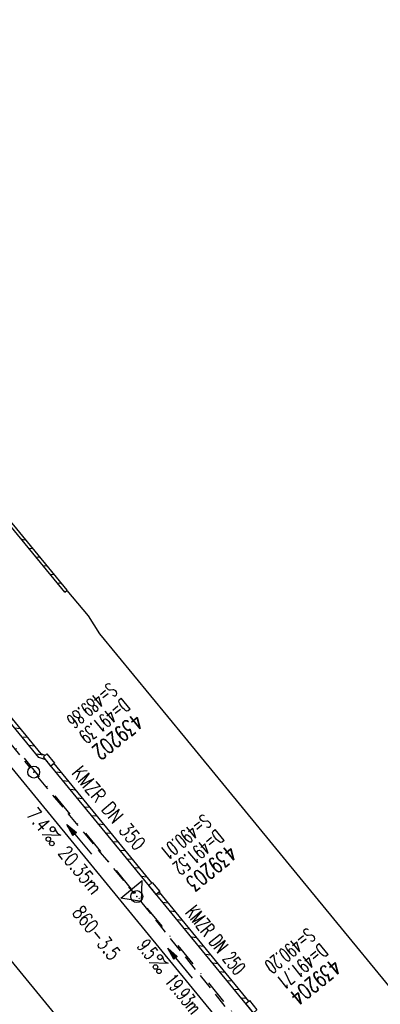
# Model space of a CAD drawing. Extents: x 459406 to 461721, y 413308 to 423218.
# Tile 231 of 256: x 460228 to 460273, y 422156 to 422280. Entities that reach past the tile are written whole.
import ezdxf
from ezdxf.enums import TextEntityAlignment as Align

# ---------------------------------------------------------------- set-up
doc = ezdxf.new("R2010")
doc.units = 0
doc.header["$LTSCALE"] = 2
doc.header["$MEASUREMENT"] = 0
for name, pattern in [('AUSGEZOGEN', [0]), ('GESTRICH-X2', [1.5, 1, -0.5]), ('STRICHPT-X3', [3, 1.5, -0.75, 0, -0.75])]:
    doc.linetypes.add(name, pattern=pattern)
doc.layers.get('0').update_dxf_attribs({"linetype": 'AUSGEZOGEN'})
for name, color, linetype in [('ACHSE', 1, 'STRICHPT-X3'), ('FBR', 8, 'CONTINUOUS'), ('KANAL', 7, 'GESTRICH-X2'), ('Netzknoten_PKT', 7, 'CONTINUOUS'), ('Netzknoten_PKT-NR', 7, 'CONTINUOUS'), ('Netzknoten_SIGNATUR', 7, 'CONTINUOUS'), ('PFEIL', 7, 'CONTINUOUS'), ('RINNE', 200, 'CONTINUOUS'), ('SCHACHTNR', 6, 'CONTINUOUS'), ('SCHLITZRINNE', 200, 'AUSGEZOGEN'), ('SCHSYMBOL', 7, 'AUSGEZOGEN'), ('TEXTO', 4, 'CONTINUOUS'), ('TEXTU', 4, 'CONTINUOUS')]:
    doc.layers.add(name, color=color, linetype=linetype)
doc.styles.add('ROMANS', font='romans.shx', dxfattribs={"width": 0.8})

# ---------------------------------------------------------------- blocks, each defined once
blk = doc.blocks.new('GST')
at = {"color": 0}
blk.add_circle((0, 0), 0.75, dxfattribs=at)
blk.add_point((0, 0), dxfattribs=at)
blk = doc.blocks.new('PROM')
blk.add_line((1.57, 1.82), (0.02, 0.02))
for centre, radius in [((0.32, 1.51), 0.317), ((0.94, 0.29), 0.283), ((1.64, 0.29), 0.283)]:
    blk.add_circle(centre, radius)
blk.add_arc((0.99, 2.68), 1.03, 239.1414, 303.3549)
blk = doc.blocks.new('PFEIL2')
at = {"color": 0}
for p, q in [((0.88, 0), (-2.4, -0.01)), ((0.88, -0.27), (0.88, 0.28)), ((0.88, 0.28), (2.43, 0.01)), ((0.91, 0.27), (0.88, 0.26)), ((0.97, 0.26), (0.88, 0.25)), ((1.02, 0.25), (0.88, 0.23)), ((1.07, 0.24), (0.88, 0.21)), ((1.13, 0.23), (0.88, 0.19)), ((1.18, 0.22), (0.88, 0.17)), ((1.24, 0.21), (0.88, 0.15)), ((1.29, 0.21), (0.88, 0.14)), ((1.34, 0.2), (0.88, 0.12)), ((1.4, 0.19), (0.88, 0.1)), ((1.45, 0.18), (0.88, 0.08)), ((1.51, 0.17), (0.88, 0.06)), ((1.56, 0.16), (0.88, 0.04)), ((1.61, 0.15), (0.88, 0.02)), ((1.67, 0.14), (0.88, 0.01)), ((1.72, 0.13), (0.88, -0.01)), ((1.78, 0.12), (0.88, -0.03)), ((1.83, 0.11), (0.88, -0.05)), ((1.88, 0.1), (0.88, -0.07)), ((1.94, 0.09), (0.88, -0.09)), ((2.05, 0.08), (0.88, -0.12)), ((1.99, 0.08), (0.88, -0.11)), ((2.1, 0.07), (0.88, -0.14)), ((2.15, 0.06), (0.88, -0.16)), ((2.21, 0.05), (0.88, -0.18)), ((2.26, 0.04), (0.88, -0.2)), ((2.32, 0.03), (0.88, -0.22)), ((2.37, 0.02), (0.88, -0.23)), ((2.42, 0.01), (0.88, -0.25)), ((2.43, 0.01), (0.88, -0.27))]:
    blk.add_line(p, q, dxfattribs=at)
blk = doc.blocks.new('30S')
at = {"color": 0}
for p, q in [((-0.75, -0.58), (-0.75, 0)), ((-0.75, 0), (0.75, 0)), ((0.75, 0), (0.75, -0.58)), ((0.75, -0.58), (-0.75, -0.58))]:
    blk.add_line(p, q, dxfattribs=at)
blk.add_point((0, 0), dxfattribs=at)
blk = doc.blocks.new('A$C61876E39')
at = {"layer": 'RINNE'}
for p, q in [((460192.36, 422233.58), (460193.06, 422233.51)), ((460193.26, 422232.49), (460193.96, 422232.42)), ((460194.16, 422231.39), (460194.86, 422231.32)), ((460195.05, 422230.3), (460195.76, 422230.23)), ((460195.95, 422229.21), (460196.66, 422229.14)), ((460196.85, 422228.11), (460197.56, 422228.04)), ((460197.75, 422227.02), (460198.45, 422226.95)), ((460198.65, 422225.92), (460199.35, 422225.85)), ((460199.55, 422224.83), (460200.25, 422224.76)), ((460200.44, 422223.74), (460201.15, 422223.67)), ((460201.34, 422222.64), (460202.05, 422222.57)), ((460202.24, 422221.55), (460202.95, 422221.48)), ((460203.14, 422220.45), (460203.84, 422220.38)), ((460204.04, 422219.36), (460204.5, 422219.31)), ((460205.52, 422218.21), (460205.64, 422218.2)), ((460205.83, 422217.17), (460206.54, 422217.1)), ((460206.73, 422216.08), (460207.43, 422216.01)), ((460207.63, 422214.98), (460208.33, 422214.91)), ((460208.52, 422213.89), (460209.23, 422213.82)), ((460209.42, 422212.8), (460210.12, 422212.73)), ((460210.32, 422211.7), (460211.02, 422211.63)), ((460211.21, 422210.61), (460211.92, 422210.54)), ((460212.11, 422209.51), (460212.81, 422209.44)), ((460213.01, 422208.42), (460213.71, 422208.35)), ((460213.9, 422207.33), (460214.61, 422207.26)), ((460214.8, 422206.23), (460215.5, 422206.16)), ((460215.7, 422205.14), (460216.4, 422205.07)), ((460216.59, 422204.04), (460217.3, 422203.97)), ((460217.49, 422202.95), (460218.19, 422202.88)), ((460218.39, 422201.86), (460219.09, 422201.79)), ((460219.28, 422200.76), (460219.99, 422200.69)), ((460220.18, 422199.67), (460220.88, 422199.6)), ((460221.08, 422198.58), (460221.78, 422198.51)), ((460221.97, 422197.48), (460222.68, 422197.41)), ((460222.87, 422196.39), (460223.57, 422196.32)), ((460223.76, 422195.29), (460224.47, 422195.22)), ((460224.66, 422194.2), (460225.37, 422194.13)), ((460225.56, 422193.11), (460226.26, 422193.04)), ((460226.45, 422192.01), (460227.16, 422191.94)), ((460227.35, 422190.92), (460228.05, 422190.85)), ((460228.25, 422189.82), (460228.95, 422189.75)), ((460229.14, 422188.73), (460229.85, 422188.66)), ((460230.04, 422187.64), (460230.97, 422187.54)), ((460232.29, 422186.41), (460232.34, 422186.4)), ((460232.53, 422185.38), (460233.23, 422185.31)), ((460233.43, 422184.29), (460234.13, 422184.22)), ((460234.32, 422183.19), (460235.03, 422183.12)), ((460235.22, 422182.1), (460235.92, 422182.03)), ((460236.11, 422181), (460236.82, 422180.93)), ((460237.01, 422179.91), (460237.71, 422179.84)), ((460237.91, 422178.82), (460238.61, 422178.75)), ((460238.8, 422177.72), (460239.51, 422177.65)), ((460239.7, 422176.63), (460240.4, 422176.56)), ((460240.6, 422175.53), (460241.3, 422175.46)), ((460241.49, 422174.44), (460242.19, 422174.37)), ((460242.39, 422173.35), (460243.09, 422173.28)), ((460243.28, 422172.25), (460243.99, 422172.18)), ((460244.18, 422171.16), (460244.31, 422171.15)), ((460245.33, 422170.04), (460245.78, 422170)), ((460245.97, 422168.97), (460246.68, 422168.9)), ((460246.87, 422167.88), (460247.58, 422167.81)), ((460247.77, 422166.78), (460248.47, 422166.71)), ((460248.67, 422165.69), (460249.37, 422165.62)), ((460249.57, 422164.59), (460250.27, 422164.52)), ((460250.46, 422163.5), (460251.17, 422163.43)), ((460251.36, 422162.41), (460252.06, 422162.34)), ((460252.26, 422161.31), (460252.96, 422161.24)), ((460253.16, 422160.22), (460253.86, 422160.15)), ((460254.05, 422159.12), (460254.76, 422159.05)), ((460254.95, 422158.03), (460255.66, 422157.96)), ((460255.85, 422156.94), (460256.55, 422156.87))]:
    blk.add_line(p, q, dxfattribs=at)
at = {"layer": 'SCHSYMBOL'}
for p, rotation in [((460204.72, 422218.53), 129.3599212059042), ((460231.45, 422186.69), 129.3610903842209), ((460244.71, 422170.51), 129.3610903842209), ((460256.93, 422155.62), 129.3606918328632)]:
    blk.add_blockref('30S', p, dxfattribs=dict(at, rotation=rotation))
blk = doc.blocks.new('PKT')
at = {"color": 0}
blk.add_circle((0, 0), 0.15, dxfattribs=at)
blk.add_point((0, 0), dxfattribs=at)
blk = doc.blocks.new('Station_Netzknoten')
at = {"layer": 'Netzknoten_SIGNATUR'}
for p, q in [((-1.75, 0.5), (1.75, 0.5)), ((0, -1.5), (-1.75, 0.5)), ((0, -1.5), (1.75, 0.5))]:
    blk.add_line(p, q, dxfattribs=at)
blk.add_point((0, 0), dxfattribs=at)

msp = doc.modelspace()

# ---------------------------------------------------------------- linework, layer by layer
at = {"layer": 'ACHSE', "flags": 128}
msp.add_lwpolyline([(459426.66, 423071.8), (459434.7, 423063.96, 0.000009), (459443.64, 423055.23, -0.000014), (459452.58, 423046.49), (459470.47, 423029.03), (459488.36, 423011.57, 0.000028), (459497.3, 423002.83, -0.000019), (459506.25, 422994.1, -0.00001), (459515.19, 422985.37, 0.00001), (459524.14, 422976.64, 0.000005), (459533.08, 422967.9, -0.000014), (459542.03, 422959.17), (459559.91, 422941.71), (459577.8, 422924.24, 0.000014), (459586.74, 422915.51, -0.000007), (459595.69, 422906.78, -0.000007), (459604.63, 422898.05, 0.000014), (459613.58, 422889.31), (459631.47, 422871.85), (459649.35, 422854.38), (459667.24, 422836.92), (459685.13, 422819.45, 0.000014), (459694.07, 422810.72, -0.000007), (459703.02, 422801.99), (459720.91, 422784.53, 0.000016), (459724.89, 422780.63, -0.000005), (459728.88, 422776.74, -0.000854), (459731.57, 422774.11, -0.000319), (459738.76, 422767.03, -0.002071), (459745.75, 422760.08, -0.001348), (459756.42, 422749.33, -0.001735), (459764.66, 422740.93, -0.001541), (459773.86, 422731.42, -0.001535), (459782.49, 422722.39, -0.001533), (459791.08, 422713.29, -0.001538), (459799.62, 422704.14, -0.001542), (459808.08, 422694.96, -0.001544), (459816.48, 422685.73, -0.001539), (459824.84, 422676.42, -0.001534), (459833.15, 422667.06, -0.001539), (459841.38, 422657.67, -0.001538), (459850.2, 422647.48, -0.001798), (459857.69, 422638.72, -0.001274), (459867.54, 422627.04, -0.002004), (459873.76, 422619.57, -0.000175), (459878.95, 422613.28, -0.000644), (459880.36, 422611.57, -0.000005), (459885, 422605.91, 0.000011), (459889.63, 422600.26), (459905.49, 422580.93, -0.000007), (459913.42, 422571.26, 0.000013), (459921.34, 422561.6), (459937.2, 422542.27), (459953.05, 422522.94, -0.000013), (459960.98, 422513.28, 0.000013), (459968.91, 422503.61), (459984.76, 422484.28), (460000.62, 422464.95), (460016.47, 422445.62, -0.000013), (460024.4, 422435.96, 0.000013), (460032.33, 422426.29), (460048.18, 422406.97), (460064.04, 422387.64), (460079.89, 422368.31, -0.000013), (460087.82, 422358.64, 0.000013), (460095.75, 422348.98), (460111.6, 422329.65), (460127.46, 422310.32, -0.000007), (460128.88, 422308.58, -0.000001), (460143.31, 422290.99, -0.000002), (460151.24, 422281.32, 0.000015), (460159.17, 422271.66), (460175.02, 422252.33), (460190.88, 422233, -0.000013), (460198.81, 422223.34, 0.000013), (460206.73, 422213.67), (460222.59, 422194.34), (460238.44, 422175.01), (460254.3, 422155.68, -0.000013), (460262.23, 422146.02, 0.000006), (460270.15, 422136.35, 0.000006), (460286.01, 422117.03, -0.000004), (460301.86, 422097.7, -0.000002), (460317.72, 422078.37, 0.000003), (460333.57, 422059.04, 0.000003), (460349.43, 422039.71, -0.000003), (460365.28, 422020.38, -0.000003), (460381.14, 422001.05, 0.000002), (460396.99, 421981.72, 0.000004), (460412.85, 421962.39, -0.000004), (460428.7, 421943.06, -0.00001), (460444.56, 421923.73, 0.000007), (460460.41, 421904.4, 0.000007), (460476.27, 421885.08, -0.000009), (460492.12, 421865.75, -0.000004), (460500.05, 421856.08, 0.000013), (460507.98, 421846.42), (460523.83, 421827.09), (460539.69, 421807.76, -0.000013), (460547.61, 421798.09, 0.000013), (460555.54, 421788.43), (460571.4, 421769.1), (460587.25, 421749.77, -0.000006), (460593.29, 421742.41, -0.000005), (460600.58, 421733.52, -0.000221), (460600.79, 421733.26, -0.00002), (460603.1, 421730.44, -0.001396), (460609.31, 421722.81, -0.000905), (460618.83, 421711.01, -0.001598), (460625.68, 421702.42, -0.001252), (460634.36, 421691.41, -0.001248), (460642.05, 421681.57, -0.001247), (460649.7, 421671.67, -0.001249), (460657.3, 421661.73, -0.001252), (460664.84, 421651.78, -0.001254), (460672.33, 421641.77, -0.001254), (460679.77, 421631.73, -0.001248), (460687.16, 421621.65, -0.001247), (460694.51, 421611.53, -0.001248), (460701.8, 421601.38, -0.001248), (460709.04, 421591.19, -0.001255), (460716.23, 421580.97, -0.001255), (460723.37, 421570.71, -0.001253), (460730.46, 421560.4, -0.001254), (460737.49, 421550.08, -0.001245), (460744.47, 421539.73, -0.001241), (460751.41, 421529.31, -0.001249), (460758.31, 421518.84, -0.001258), (460765.12, 421508.4, -0.001258), (460771.86, 421497.94, -0.001248), (460778.61, 421487.36, -0.001243), (460785.3, 421476.76, -0.00125), (460791.9, 421466.18, -0.001256), (460798.46, 421455.55, -0.001254), (460804.97, 421444.87, -0.00125), (460811.43, 421434.16, -0.001251), (460817.84, 421423.43, -0.001246), (460824.18, 421412.67, -0.001245), (460830.48, 421401.87, -0.001251), (460836.73, 421391.03, -0.001252), (460842.91, 421380.18, -0.001256), (460849.04, 421369.28, -0.001256), (460855.12, 421358.36, -0.001246), (460861.13, 421347.43, -0.001241), (460867.11, 421336.42, -0.001247), (460873.04, 421325.39, -0.001253), (460878.89, 421314.37, -0.001261), (460884.68, 421303.32, -0.001257), (460890.44, 421292.2, -0.001248), (460896.13, 421281.06, -0.00125), (460901.76, 421269.91, -0.001246), (460907.35, 421258.72, -0.001246), (460912.87, 421247.52, -0.001249), (460918.33, 421236.28, -0.001248), (460923.75, 421225.01, -0.001253), (460929.1, 421213.72, -0.001251), (460934.41, 421202.39, -0.001254), (460939.65, 421191.04, -0.001255), (460944.83, 421179.67, -0.001251), (460949.96, 421168.27, -0.001252), (460955.03, 421156.85, -0.001247), (460960.05, 421145.4, -0.001247), (460965, 421133.92, -0.001248), (460969.9, 421122.43, -0.001246), (460974.75, 421110.9, -0.001255), (460979.54, 421099.33, -0.00126), (460984.26, 421087.78, -0.001252), (460988.91, 421076.22, -0.001243), (460993.53, 421064.56, -0.001243), (460998.11, 421052.87, -0.001254), (461002.58, 421041.26, -0.001259), (461007, 421029.6, -0.001252), (461011.39, 421017.86, -0.001245), (461015.72, 421006.11, -0.001249), (461019.97, 420994.38, -0.00125), (461024.17, 420982.61, -0.001249), (461028.31, 420970.81, -0.00125), (461032.39, 420959.01, -0.001248), (461036.42, 420947.16, -0.001254), (461040.39, 420935.29, -0.001259), (461044.29, 420923.43, -0.001252), (461048.13, 420911.58, -0.001245), (461051.92, 420899.63, -0.001244), (461055.66, 420887.66, -0.001252), (461059.32, 420875.75, -0.001256), (461062.91, 420863.81, -0.001249), (461066.47, 420851.79, -0.001248), (461069.97, 420839.76, -0.001254), (461073.39, 420827.77, -0.001253), (461076.75, 420815.75, -0.001249), (461080.06, 420803.67, -0.001247), (461083.31, 420791.58, -0.001252), (461086.49, 420779.52, -0.001251), (461089.61, 420767.44, -0.001245), (461092.68, 420755.29, -0.001248), (461095.69, 420743.15, -0.001251), (461098.63, 420731.01, -0.001257), (461101.69, 420718.09, -0.001425), (461104.33, 420706.67, -0.001081), (461107.66, 420691.93, -0.001652), (461109.79, 420682.28, -0.000251), (461111.91, 420672.48, -0.000696), (461112.67, 420668.95, -0.000002), (461114.48, 420660.43, -0.000008), (461115.03, 420657.83), (461120.24, 420633.38), (461125.45, 420608.93), (461130.65, 420584.48), (461135.85, 420560.02, -0.000004), (461138.46, 420547.8, 0.000004), (461141.06, 420535.57), (461146.27, 420511.12), (461151.47, 420486.67), (461161.88, 420437.76)], format="xyb", dxfattribs=at)
at = {"layer": 'FBR'}
msp.add_line((460270.75, 422108.2), (460217.83, 422172.69), dxfattribs=at)
at = {"layer": 'FBR', "flags": 128}
for points in [[(460141.77, 422289.72, -0.000002), (460149.69, 422280.06, 0.000015), (460157.62, 422270.39), (460173.48, 422251.06), (460189.33, 422231.73, -0.000013), (460197.26, 422222.07, 0.000013), (460205.19, 422212.4), (460221.04, 422193.07), (460236.9, 422173.75), (460252.75, 422154.42, -0.000013), (460260.68, 422144.75, 0.000006), (460268.61, 422135.09, 0.000006), (460284.46, 422115.76, -0.000004), (460300.32, 422096.43, -0.000002), (460316.17, 422077.1, 0.000003), (460332.03, 422057.77, 0.000003), (460347.88, 422038.44, -0.000003), (460363.74, 422019.11, -0.000003), (460379.59, 421999.78, 0.000002), (460395.45, 421980.45, 0.000004), (460411.3, 421961.12, -0.000004), (460427.16, 421941.79, -0.000003), (460432.27, 421935.56, 0.000007)], [(460156.65, 422301.93, -0.000002), (460164.58, 422292.26, 0.000015), (460172.51, 422282.6), (460187.3, 422264.56)]]:
    msp.add_lwpolyline(points, format="xyb", dxfattribs=at)
at = {"layer": 'FBR'}
msp.add_lwpolyline([(460114.12, 422299.38, -0.000007), (460115.55, 422297.64), (460129.98, 422280.05, -0.000002), (460137.9, 422270.38, 0.000015), (460145.83, 422260.72), (460157.96, 422245.76)], format="xyb", dxfattribs=at)
msp.add_lwpolyline([(460233.92, 422208.25), (460236.6, 422205.03)], dxfattribs=at)
at = {"layer": 'FBR', "flags": 128}
msp.add_lwpolyline([(460236.6, 422205.03), (460238.04, 422202.79), (460248.72, 422189.74), (460263.24, 422172.04), (460279.25, 422152.54), (460296.42, 422131.66), (460312.21, 422112.41), (460326.26, 422095.21), (460342.55, 422075.35), (460359.65, 422054.46), (460375.48, 422035.14), (460390.81, 422016.47), (460405.75, 421998.26), (460425.62, 421974.01), (460436.79, 421960.62)], dxfattribs=at)
at = {"layer": 'KANAL'}
for p, q in [((460203.88, 422216.91), (460229.28, 422185.94)), ((460230.22, 422184.78), (460242.25, 422170.25)), ((460243.19, 422169.09), (460254.72, 422154.72))]:
    msp.add_line(p, q, dxfattribs=at)
at = {"layer": 'RINNE', "flags": 128}
for points in [[(460344.72, 422048.57), (460332.94, 422062.98), (460307.73, 422093.69), (460283.69, 422122.99), (460270.43, 422139.15), (460256.93, 422155.62), (460244.71, 422170.51), (460231.45, 422186.69), (460231.26, 422186.92), (460230.39, 422187.21), (460204.72, 422218.53), (460180.62, 422247.88), (460172.87, 422257.32), (460172.77, 422258.21), (460154.62, 422280.35), (460129.4, 422311.09), (460104.3, 422341.69), (460078.47, 422373.21), (460053.58, 422403.57), (460028.19, 422434.51), (460002.43, 422465.94), (459988.52, 422482.91), (459964.08, 422512.68), (459943.39, 422537.93)], [(460231.21, 422187.46), (460230.69, 422187.64), (460205.59, 422218.26)], [(460244.62, 422171.41), (460232.32, 422186.43)], [(460256.84, 422156.52), (460245.58, 422170.24)]]:
    msp.add_lwpolyline(points, dxfattribs=at)
at = {"layer": 'SCHLITZRINNE'}
for p, q in [((460228.18, 422214.68), (460228.69, 422214.63)), ((460229.08, 422213.58), (460229.59, 422213.53)), ((460229.98, 422212.49), (460230.48, 422212.44)), ((460230.87, 422211.4), (460231.38, 422211.35)), ((460231.77, 422210.3), (460232.28, 422210.25)), ((460232.67, 422209.21), (460233.17, 422209.16)), ((460233.57, 422208.12), (460233.75, 422208.1)), ((460233.65, 422208.02), (460233.92, 422208.25)), ((460233.65, 422208.02), (460233.92, 422208.25))]:
    msp.add_line(p, q, dxfattribs=at)
at = {"layer": 'SCHLITZRINNE', "flags": 128}
for points in [[(460233.65, 422208.02), (460218.27, 422226.75), (460214.39, 422231.46), (460210.61, 422236.08), (460200.74, 422248.14), (460191.43, 422259.48), (460191.72, 422259.73)], [(460191.72, 422259.73), (460210.89, 422236.32), (460212.14, 422235.93), (460214.95, 422232.49), (460214.68, 422231.7), (460233.91, 422208.26)]]:
    msp.add_lwpolyline(points, dxfattribs=at)

# ---------------------------------------------------------------- block references
msp.add_blockref('A$C61876E39', (0, 0))
at = {"layer": 'Netzknoten_PKT'}
msp.add_blockref('PKT', (460242.38, 422170.22), dxfattribs=at)
at = {"layer": 'Netzknoten_SIGNATUR', "rotation": 39.36646179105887}
msp.add_blockref('Station_Netzknoten', (460242.38, 422170.22), dxfattribs=at)
at = {"layer": 'PFEIL'}
for p, rotation in [((460235.47, 422176.88), 129.5968), ((460248.17, 422161.28), 128.733)]:
    msp.add_blockref('PFEIL2', p, dxfattribs=dict(at, rotation=rotation))
at = {"layer": 'SCHSYMBOL', "rotation": 129.2999999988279}
for p in [(460229.75, 422185.36), (460242.72, 422169.68)]:
    msp.add_blockref('GST', p, dxfattribs=at)
at = {"layer": 'TEXTU'}
for p, rotation in [((460230.77, 422177.44), 309.5968), ((460244.27, 422161.35), 308.733)]:
    msp.add_blockref('PROM', p, dxfattribs=dict(at, rotation=rotation))

# ---------------------------------------------------------------- texts
at = {"layer": 'Netzknoten_PKT-NR', "style": 'ROMANS', "width": 0.75}
msp.add_text('860-3.5', height=1.8, rotation=308.7819, dxfattribs=at).set_placement((460239.42, 422161.47), align=Align.RIGHT)
at = {"layer": 'SCHACHTNR', "style": 'ROMANS'}
for s, height, width, p in [('S=489.86', 1.8, 0.6, (460239.32, 422196.73)), ('D=491.39', 1.8, 0.6, (460240.91, 422194.79)), ('439202', 2, 0.7, (460242.49, 422192.86)), ('S=490.01', 1.8, 0.6, (460251.14, 422180.17)), ('D=491.52', 1.8, 0.6, (460252.72, 422178.24)), ('439203', 2, 0.7, (460254.3, 422176.3)), ('S=490.20', 1.8, 0.6, (460264.24, 422165.83)), ('D=491.71', 1.8, 0.6, (460265.82, 422163.89)), ('439204', 2, 0.7, (460267.4, 422161.96))]:
    msp.add_text(s, height=height, rotation=219.3, dxfattribs=dict(at, width=width)).set_placement(p)
at = {"layer": 'TEXTO', "style": 'ROMANS'}
for s, rotation, width, p in [('KMZR DN 350', 309.5968, 0.75, (460238.51, 422180.25)), ('KMZR DN 250', 308.733, 0.6, (460251.96, 422163.63))]:
    msp.add_text(s, height=1.8, rotation=rotation, dxfattribs=dict(at, width=width)).set_placement(p, align=Align.CENTER)
at = {"layer": 'TEXTU', "style": 'ROMANS'}
for s, rotation, width, p in [('7.4', 309.5968, 0.75, (460228.73, 422179.93)), ('20.35m', 309.5968, 0.75, (460232.7, 422175.12)), ('9.5', 308.733, 0.6, (460242.66, 422163.38)), ('19.93m', 308.733, 0.6, (460246.16, 422159))]:
    msp.add_text(s, height=1.8, rotation=rotation, dxfattribs=dict(at, width=width)).set_placement(p)

doc.saveas('drawing.dxf')
